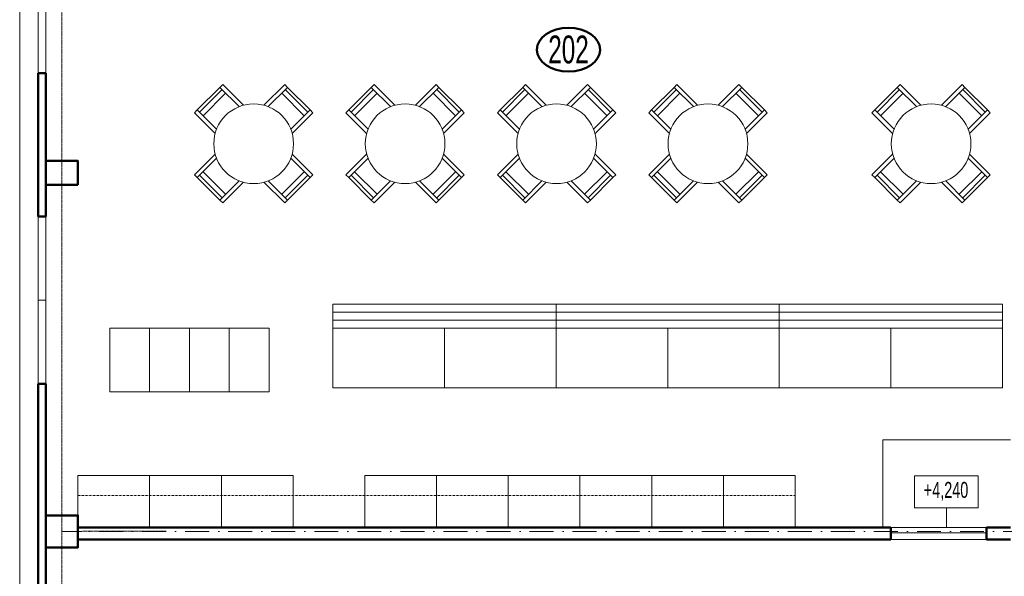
# Model space of a CAD drawing. Header units: millimetres. Extents: x 2886542 to 7567581, y -792623 to 134766.
# Tile 6 of 256: x 3131950 to 3144304, y -465720 to -458735. Entities that reach past the tile are written whole.
import ezdxf

# ---------------------------------------------------------------- set-up
doc = ezdxf.new("R2010")
doc.units = ezdxf.units.MM
doc.linetypes.add('Cerchovana', pattern=[0.27, 0.15, -0.06, 0, -0.06])
doc.linetypes.add('Cerchovana 2 tecky 0.5x', pattern=[0.22, 0.1, -0.04, 0, -0.04, 0, -0.04])
for name, color, linetype, lineweight in [('Obecné01', 7, 'Continuous', 13), ('PŮDORYS', 7, 'Continuous', 13), ('Standard', 7, 'Continuous', 25), ('VÝHLED', 7, 'Continuous', 25), ('ŘEZY_1', 7, 'Continuous', 13)]:
    doc.layers.add(name, color=color, linetype=linetype, lineweight=lineweight)
doc.styles.add('ARIALNARROW', font='txt')

msp = doc.modelspace()

# ---------------------------------------------------------------- linework, layer by layer
at = {"layer": 'Obecné01', "color": 250, "linetype": 'Continuous', "lineweight": 13}
msp.add_line((3131950, -448626.3), (3131950, -502353.5), dxfattribs=at)
at = {"layer": 'Obecné01', "color": 250, "linetype": 'Continuous', "lineweight": 50}
msp.add_ellipse((3138835.6, -459110.9), major_axis=(396.9, 0), ratio=0.6934461, dxfattribs=at)
at = {"layer": 'PŮDORYS', "color": 250, "linetype": 'Cerchovana', "lineweight": 13}
for p, q in [((3132480, -502353.5), (3132480, -449156.3)), ((3132480, -465156.3), (3133786.2, -465151.9))]:
    msp.add_line(p, q, dxfattribs=at)
at = {"layer": 'PŮDORYS', "color": 250, "linetype": 'Cerchovana', "lineweight": 13, "ltscale": 2000}
msp.add_line((3205080, -465156.3), (3132479.2, -465156.3), dxfattribs=at)
at = {"layer": 'Standard', "color": 250, "linetype": 'Continuous', "lineweight": 13}
for p, q in [((3132180, -457306.3), (3132180, -459406.3)), ((3132280, -457306.3), (3132280, -459406.3)), ((3134461.4, -459583.9), (3134496.8, -459548.5)), ((3134496.8, -459548.5), (3134756.3, -459808)), ((3135274.6, -459548.5), (3135015.1, -459808)), ((3135310, -459583.9), (3135274.6, -459548.5)), ((3136361.4, -459583.9), (3136396.8, -459548.5)), ((3136396.8, -459548.5), (3136656.3, -459808)), ((3137174.6, -459548.5), (3136915.1, -459808)), ((3137210, -459583.9), (3137174.6, -459548.5)), ((3138261.4, -459583.9), (3138296.8, -459548.5)), ((3138296.8, -459548.5), (3138556.3, -459808)), ((3139074.6, -459548.5), (3138815.1, -459808)), ((3139110, -459583.9), (3139074.6, -459548.5)), ((3140161.4, -459583.9), (3140196.8, -459548.5)), ((3140196.8, -459548.5), (3140456.3, -459808)), ((3140974.6, -459548.5), (3140715.1, -459808)), ((3141010, -459583.9), (3140974.6, -459548.5)), ((3142961.4, -459583.9), (3142996.8, -459548.5)), ((3142996.8, -459548.5), (3143256.3, -459808)), ((3143774.6, -459548.5), (3143515.1, -459808)), ((3143810, -459583.9), (3143774.6, -459548.5)), ((3134178.6, -459866.7), (3134461.4, -459583.9)), ((3134206.9, -459895), (3134489.7, -459612.2)), ((3134251.4, -459939.6), (3134534.3, -459656.7)), ((3134461.4, -459583.9), (3134703.1, -459825.5)), ((3135068.3, -459825.5), (3135310, -459583.9)), ((3135237.1, -459656.7), (3135520, -459939.6)), ((3135281.7, -459612.2), (3135564.5, -459895)), ((3135310, -459583.9), (3135592.8, -459866.7)), ((3136078.6, -459866.7), (3136361.4, -459583.9)), ((3136106.9, -459895), (3136389.7, -459612.2)), ((3136151.4, -459939.6), (3136434.3, -459656.7)), ((3136361.4, -459583.9), (3136603.1, -459825.5)), ((3136968.3, -459825.5), (3137210, -459583.9)), ((3137137.1, -459656.7), (3137420, -459939.6)), ((3137181.7, -459612.2), (3137464.5, -459895)), ((3137210, -459583.9), (3137492.8, -459866.7)), ((3137978.6, -459866.7), (3138261.4, -459583.9)), ((3138006.9, -459895), (3138289.7, -459612.2)), ((3138051.4, -459939.6), (3138334.3, -459656.7)), ((3138261.4, -459583.9), (3138503.1, -459825.5)), ((3138868.3, -459825.5), (3139110, -459583.9)), ((3139037.1, -459656.7), (3139320, -459939.6)), ((3139081.7, -459612.2), (3139364.5, -459895)), ((3139110, -459583.9), (3139392.8, -459866.7)), ((3139878.6, -459866.7), (3140161.4, -459583.9)), ((3139906.9, -459895), (3140189.7, -459612.2)), ((3139951.4, -459939.6), (3140234.3, -459656.7)), ((3140161.4, -459583.9), (3140403.1, -459825.5)), ((3140768.3, -459825.5), (3141010, -459583.9)), ((3140937.1, -459656.7), (3141220, -459939.6)), ((3140981.7, -459612.2), (3141264.5, -459895)), ((3141010, -459583.9), (3141292.8, -459866.7)), ((3142678.6, -459866.7), (3142961.4, -459583.9)), ((3142706.9, -459895), (3142989.7, -459612.2)), ((3142751.4, -459939.6), (3143034.3, -459656.7)), ((3142961.4, -459583.9), (3143203.1, -459825.5)), ((3143568.3, -459825.5), (3143810, -459583.9)), ((3143737.1, -459656.7), (3144020, -459939.6)), ((3143781.7, -459612.2), (3144064.5, -459895)), ((3143810, -459583.9), (3144092.8, -459866.7)), ((3134178.6, -459866.7), (3134143.2, -459902.1)), ((3134143.2, -459902.1), (3134402.7, -460161.6)), ((3134420.2, -460108.4), (3134178.6, -459866.7)), ((3135592.8, -459866.7), (3135351.1, -460108.4)), ((3135628.2, -459902.1), (3135368.7, -460161.6)), ((3135592.8, -459866.7), (3135628.2, -459902.1)), ((3136078.6, -459866.7), (3136043.2, -459902.1)), ((3136043.2, -459902.1), (3136302.7, -460161.6)), ((3136320.2, -460108.4), (3136078.6, -459866.7)), ((3137492.8, -459866.7), (3137251.1, -460108.4)), ((3137528.2, -459902.1), (3137268.7, -460161.6)), ((3137492.8, -459866.7), (3137528.2, -459902.1)), ((3137978.6, -459866.7), (3137943.2, -459902.1)), ((3137943.2, -459902.1), (3138202.7, -460161.6)), ((3138220.2, -460108.4), (3137978.6, -459866.7)), ((3139392.8, -459866.7), (3139151.1, -460108.4)), ((3139428.2, -459902.1), (3139168.7, -460161.6)), ((3139392.8, -459866.7), (3139428.2, -459902.1)), ((3139878.6, -459866.7), (3139843.2, -459902.1)), ((3139843.2, -459902.1), (3140102.7, -460161.6)), ((3140120.2, -460108.4), (3139878.6, -459866.7)), ((3141292.8, -459866.7), (3141051.1, -460108.4)), ((3141328.2, -459902.1), (3141068.7, -460161.6)), ((3141292.8, -459866.7), (3141328.2, -459902.1)), ((3142678.6, -459866.7), (3142643.2, -459902.1)), ((3142643.2, -459902.1), (3142902.7, -460161.6)), ((3142920.2, -460108.4), (3142678.6, -459866.7)), ((3144092.8, -459866.7), (3143851.1, -460108.4)), ((3144128.2, -459902.1), (3143868.7, -460161.6)), ((3144092.8, -459866.7), (3144128.2, -459902.1)), ((3134143.2, -460679.9), (3134402.7, -460420.4)), ((3134178.6, -460715.2), (3134420.2, -460473.6)), ((3135351.1, -460473.6), (3135592.8, -460715.2)), ((3135628.2, -460679.9), (3135368.7, -460420.4)), ((3136043.2, -460679.9), (3136302.7, -460420.4)), ((3136078.6, -460715.2), (3136320.2, -460473.6)), ((3137251.1, -460473.6), (3137492.8, -460715.2)), ((3137528.2, -460679.9), (3137268.7, -460420.4)), ((3137943.2, -460679.9), (3138202.7, -460420.4)), ((3137978.6, -460715.2), (3138220.2, -460473.6)), ((3139151.1, -460473.6), (3139392.8, -460715.2)), ((3139428.2, -460679.9), (3139168.7, -460420.4)), ((3139843.2, -460679.9), (3140102.7, -460420.4)), ((3139878.6, -460715.2), (3140120.2, -460473.6)), ((3141051.1, -460473.6), (3141292.8, -460715.2)), ((3141328.2, -460679.9), (3141068.7, -460420.4)), ((3142643.2, -460679.9), (3142902.7, -460420.4)), ((3142678.6, -460715.2), (3142920.2, -460473.6)), ((3143851.1, -460473.6), (3144092.8, -460715.2)), ((3144128.2, -460679.9), (3143868.7, -460420.4)), ((3134534.3, -460925.3), (3134251.4, -460642.4)), ((3135520, -460642.4), (3135237.1, -460925.3)), ((3136434.3, -460925.3), (3136151.4, -460642.4)), ((3137420, -460642.4), (3137137.1, -460925.3)), ((3138334.3, -460925.3), (3138051.4, -460642.4)), ((3139320, -460642.4), (3139037.1, -460925.3)), ((3140234.3, -460925.3), (3139951.4, -460642.4)), ((3141220, -460642.4), (3140937.1, -460925.3)), ((3143034.3, -460925.3), (3142751.4, -460642.4)), ((3144020, -460642.4), (3143737.1, -460925.3)), ((3134178.6, -460715.2), (3134143.2, -460679.9)), ((3134461.4, -460998.1), (3134178.6, -460715.2)), ((3134489.7, -460969.8), (3134206.9, -460687)), ((3134703.1, -460756.4), (3134461.4, -460998.1)), ((3134496.8, -461033.4), (3134756.3, -460773.9)), ((3135274.6, -461033.4), (3135015.1, -460773.9)), ((3135310, -460998.1), (3135068.3, -460756.4)), ((3135564.5, -460687), (3135281.7, -460969.8)), ((3135592.8, -460715.2), (3135310, -460998.1)), ((3135592.8, -460715.2), (3135628.2, -460679.9)), ((3136078.6, -460715.2), (3136043.2, -460679.9)), ((3136361.4, -460998.1), (3136078.6, -460715.2)), ((3136389.7, -460969.8), (3136106.9, -460687)), ((3136603.1, -460756.4), (3136361.4, -460998.1)), ((3136396.8, -461033.4), (3136656.3, -460773.9)), ((3137174.6, -461033.4), (3136915.1, -460773.9)), ((3137210, -460998.1), (3136968.3, -460756.4)), ((3137464.5, -460687), (3137181.7, -460969.8)), ((3137492.8, -460715.2), (3137210, -460998.1)), ((3137492.8, -460715.2), (3137528.2, -460679.9)), ((3137978.6, -460715.2), (3137943.2, -460679.9)), ((3138261.4, -460998.1), (3137978.6, -460715.2)), ((3138289.7, -460969.8), (3138006.9, -460687)), ((3138503.1, -460756.4), (3138261.4, -460998.1)), ((3138296.8, -461033.4), (3138556.3, -460773.9)), ((3139074.6, -461033.4), (3138815.1, -460773.9)), ((3139110, -460998.1), (3138868.3, -460756.4)), ((3139364.5, -460687), (3139081.7, -460969.8)), ((3139392.8, -460715.2), (3139110, -460998.1)), ((3139392.8, -460715.2), (3139428.2, -460679.9)), ((3139878.6, -460715.2), (3139843.2, -460679.9)), ((3140161.4, -460998.1), (3139878.6, -460715.2)), ((3140189.7, -460969.8), (3139906.9, -460687)), ((3140403.1, -460756.4), (3140161.4, -460998.1)), ((3140196.8, -461033.4), (3140456.3, -460773.9)), ((3140974.6, -461033.4), (3140715.1, -460773.9)), ((3141010, -460998.1), (3140768.3, -460756.4)), ((3141264.5, -460687), (3140981.7, -460969.8)), ((3141292.8, -460715.2), (3141010, -460998.1)), ((3141292.8, -460715.2), (3141328.2, -460679.9)), ((3142678.6, -460715.2), (3142643.2, -460679.9)), ((3142961.4, -460998.1), (3142678.6, -460715.2)), ((3142989.7, -460969.8), (3142706.9, -460687)), ((3143203.1, -460756.4), (3142961.4, -460998.1)), ((3142996.8, -461033.4), (3143256.3, -460773.9)), ((3143774.6, -461033.4), (3143515.1, -460773.9)), ((3143810, -460998.1), (3143568.3, -460756.4)), ((3144064.5, -460687), (3143781.7, -460969.8)), ((3144092.8, -460715.2), (3143810, -460998.1)), ((3144092.8, -460715.2), (3144128.2, -460679.9)), ((3134461.4, -460998.1), (3134496.8, -461033.4)), ((3135310, -460998.1), (3135274.6, -461033.4)), ((3136361.4, -460998.1), (3136396.8, -461033.4)), ((3137210, -460998.1), (3137174.6, -461033.4)), ((3138261.4, -460998.1), (3138296.8, -461033.4)), ((3139110, -460998.1), (3139074.6, -461033.4)), ((3140161.4, -460998.1), (3140196.8, -461033.4)), ((3141010, -460998.1), (3140974.6, -461033.4)), ((3142961.4, -460998.1), (3142996.8, -461033.4)), ((3143810, -460998.1), (3143774.6, -461033.4)), ((3132180, -461206.3), (3132180, -463306.3)), ((3132280, -461206.3), (3132280, -463306.3)), ((3132180, -462256.3), (3132280, -462256.3)), ((3144080, -465176.3), (3142880, -465176.3))]:
    msp.add_line(p, q, dxfattribs=at)
at = {"layer": 'Standard', "color": 250, "linetype": 'Continuous', "lineweight": 50}
for p, q in [((3132180, -459406.3), (3132280, -459406.3)), ((3132180, -459406.3), (3132180, -461206.3)), ((3132280, -461206.3), (3132280, -459406.3)), ((3132180, -461206.3), (3132280, -461206.3)), ((3132180, -463306.3), (3132280, -463306.3)), ((3132180, -463306.3), (3132180, -483156.3)), ((3132280, -483156.3), (3132280, -463306.3))]:
    msp.add_line(p, q, dxfattribs=at)
for points in [[(3132680, -460806.3), (3132680, -460506.3), (3132280, -460506.3), (3132280, -460806.3), (3132680, -460806.3)], [(3132280, -465356.3), (3132280, -464956.3), (3132680, -464956.3), (3132680, -465356.3), (3132280, -465356.3)]]:
    msp.add_lwpolyline(points, close=True, dxfattribs=at)
at = {"layer": 'Standard', "color": 250, "linetype": 'Continuous', "lineweight": 13}
for centre in [(3134885.7, -460291), (3136785.7, -460291), (3138685.7, -460291), (3140585.7, -460291), (3143385.7, -460291)]:
    msp.add_circle(centre, 500, dxfattribs=at)
at = {"layer": 'VÝHLED', "color": 250, "linetype": 'Continuous', "lineweight": 13}
for p, q in [((3144280, -462306.3), (3135880, -462306.3)), ((3135880, -463356.3), (3135880, -462306.3)), ((3138680, -463356.3), (3138680, -462306.3)), ((3141480, -463356.3), (3141480, -462306.3)), ((3144280, -463356.3), (3144280, -462306.3)), ((3144280, -462406.3), (3135880, -462406.3)), ((3144280, -462506.3), (3135880, -462506.3)), ((3133080, -463406.3), (3133080, -462606.3)), ((3133080, -462606.3), (3135080, -462606.3)), ((3133580, -462606.3), (3133580, -463406.3)), ((3134080, -462606.3), (3134080, -463406.3)), ((3134580, -462606.3), (3134580, -463406.3)), ((3135080, -462606.3), (3135080, -463406.3)), ((3137280, -463356.3), (3137280, -462606.3)), ((3140080, -463356.3), (3140080, -462606.3)), ((3142880, -463356.3), (3142880, -462606.3)), ((3135080, -463406.3), (3133080, -463406.3)), ((3132680, -464456.3), (3132680, -465106.3)), ((3133580, -464456.3), (3133580, -465106.3)), ((3134480, -464456.3), (3134480, -465106.3)), ((3135380, -464456.3), (3135380, -465106.3)), ((3136280, -464456.3), (3136280, -465106.3)), ((3137180, -464456.3), (3137180, -465106.3)), ((3138080, -464456.3), (3138080, -465106.3)), ((3138980, -464456.3), (3138980, -465106.3)), ((3139880, -464456.3), (3139880, -465106.3)), ((3140780, -464456.3), (3140780, -465106.3)), ((3141680, -464456.3), (3141680, -465106.3)), ((3144080, -465256.3), (3142880, -465256.3))]:
    msp.add_line(p, q, dxfattribs=at)
at = {"layer": 'VÝHLED', "color": 250, "linetype": 'Continuous', "lineweight": 50}
for p, q in [((3142880, -465106.3), (3142880, -465256.3)), ((3144080, -465106.3), (3144080, -465256.3))]:
    msp.add_line(p, q, dxfattribs=at)
at = {"layer": 'ŘEZY_1', "color": 250, "linetype": 'Continuous', "lineweight": 13}
for p, q in [((3144280, -462606.3), (3135880, -462606.3)), ((3144280, -463356.3), (3135880, -463356.3)), ((3144380, -464006.3), (3142780, -464006.3)), ((3142780, -464006.3), (3142780, -465106.3)), ((3135380, -464456.3), (3132680, -464456.3)), ((3141680, -464456.3), (3136280, -464456.3)), ((3143176.6, -464460.6), (3143176.6, -464860.6)), ((3143976.6, -464460.6), (3143176.6, -464460.6)), ((3143976.6, -464860.6), (3143976.6, -464460.6)), ((3143176.6, -464860.6), (3143976.6, -464860.6)), ((3143576.6, -464860.6), (3143576.6, -465106.3)), ((3144080, -465106.3), (3142880, -465106.3))]:
    msp.add_line(p, q, dxfattribs=at)
at = {"layer": 'ŘEZY_1', "color": 250, "linetype": 'Cerchovana 2 tecky 0.5x', "lineweight": 13}
msp.add_line((3141680, -464706.3), (3132680, -464706.3), dxfattribs=at)
at = {"layer": 'ŘEZY_1', "color": 250, "linetype": 'Continuous', "lineweight": 50}
for p, q in [((3142880, -465106.3), (3132680, -465106.3)), ((3144380, -465106.3), (3144080, -465106.3)), ((3142880, -465256.3), (3132680, -465256.3)), ((3144380, -465256.3), (3144080, -465256.3))]:
    msp.add_line(p, q, dxfattribs=at)

# ---------------------------------------------------------------- texts
at = {"layer": 'Obecné01', "color": 250, "linetype": 'Continuous', "lineweight": 50, "insert": (3138835.6, -459110.9), "char_height": 350, "width": 644.411, "attachment_point": 5, "style": 'ARIALNARROW'}
msp.add_mtext('\\W0.76;202', dxfattribs=at)
at = {"layer": 'ŘEZY_1', "color": 250, "linetype": 'Continuous', "lineweight": 13, "insert": (3143572.3, -464654), "char_height": 200, "width": 641.903, "attachment_point": 5, "style": 'ARIALNARROW'}
msp.add_mtext('\\W0.79;+4,240', dxfattribs=at)

doc.saveas('drawing.dxf')
